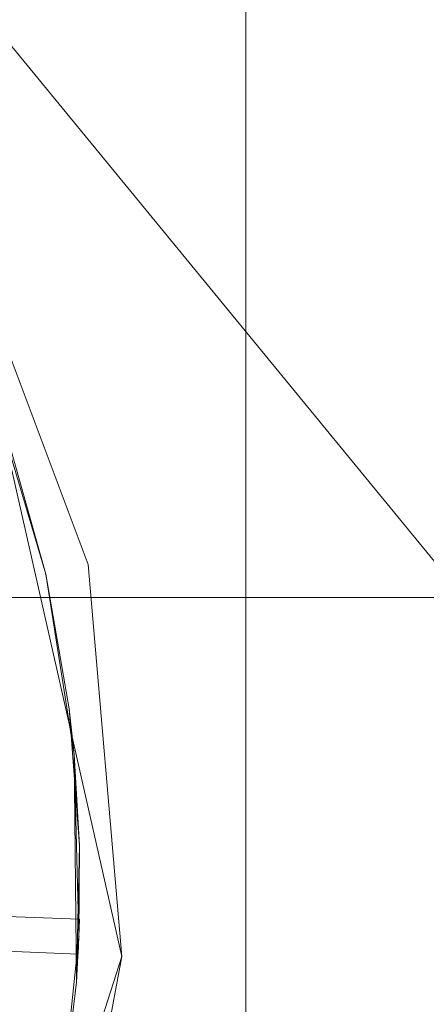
# Model space of a CAD drawing. Header units: millimetres. Extents: x 641988563 to 642234695, y 6457251462 to 6457368821.
# Tile 168 of 223: x 642048141 to 642048188, y 6457331006 to 6457331119. Entities that reach past the tile are written whole.
import ezdxf

# ---------------------------------------------------------------- set-up
doc = ezdxf.new("R2010")
doc.units = ezdxf.units.MM
doc.header["$MEASUREMENT"] = 0
doc.set_wipeout_variables(frame=1)
doc.linetypes.add('AStair_dashed', pattern=[1800, 800, -1000])
doc.linetypes.add('Wipeout_Contour', pattern=[1000, 0, -1000])
for name, color, linetype in [('_KUU_ASENDI_JOONED.AS', 7, 'Continuous'), ('_KUU_Maapind.AS', 7, 'Continuous'), ('_KUU_Piirded.AS', 7, 'Continuous'), ('_KUU_prügikastid.AS', 7, 'Continuous'), ('_KUU_Sisev_lagi.SA', 7, 'Continuous'), ('_KUU_TEEKATE.AS', 7, 'Continuous')]:
    doc.layers.add(name, color=color, linetype=linetype)

# ---------------------------------------------------------------- blocks, each defined once
blk = doc.blocks.new('___SOLID3D___44_BLOCK_[47]_1', base_point=(642047988.27, 6457331020.09))
at = {"layer": '_KUU_prügikastid.AS', "color": 8, "linetype": 'Continuous', "lineweight": 13, "true_color": 0x6e6e6e}
for p, q in [((642048133.34, 6457331098.71), (642048149.21, 6457331056.45)), ((642048149.21, 6457331056.45), (642048133.34, 6457331098.71)), ((642048153.05, 6457331011.48), (642048133.34, 6457331098.71)), ((642048133.34, 6457331098.71), (642048153.05, 6457331011.48)), ((642048149.21, 6457331056.45), (642048133.34, 6457331098.71)), ((642048149.21, 6457331056.45), (642048133.34, 6457331098.71)), ((642048133.34, 6457331098.71), (642048149.21, 6457331056.45)), ((642048149.21, 6457331056.45), (642048133.34, 6457331098.71)), ((642048149.21, 6457331056.45), (642048153.05, 6457331011.48)), ((642048153.05, 6457331011.48), (642048149.21, 6457331056.45)), ((642048153.05, 6457331011.48), (642048149.21, 6457331056.45)), ((642048149.21, 6457331056.45), (642048153.05, 6457331011.48)), ((642048149.21, 6457331056.45), (642048153.05, 6457331011.48)), ((642048149.21, 6457331056.45), (642048153.05, 6457331011.48)), ((642048153.05, 6457331011.48), (642048127.78, 6457330932)), ((642048127.78, 6457330932), (642048153.05, 6457331011.48)), ((642048153.05, 6457331011.48), (642048127.78, 6457330932)), ((642048153.05, 6457331011.48), (642048145.07, 6457330968.71)), ((642048145.07, 6457330968.71), (642048153.05, 6457331011.48)), ((642048145.07, 6457330968.71), (642048153.05, 6457331011.48)), ((642048145.07, 6457330968.71), (642048153.05, 6457331011.48)), ((642048153.05, 6457331011.48), (642048145.07, 6457330968.71)), ((642048145.07, 6457330968.71), (642048153.05, 6457331011.48))]:
    blk.add_line(p, q, dxfattribs=at)
blk.add_point((642048153.05, 6457331011.48), dxfattribs=at)
blk.add_point((642048153.05, 6457331011.48), dxfattribs=at)
blk.add_point((642048153.05, 6457331011.48), dxfattribs=at)
blk.add_point((642048153.05, 6457331011.48), dxfattribs=at)
blk = doc.blocks.new('___SOLID3D___45_BLOCK_[48]_1', base_point=(642047988.27, 6457331020.09))
at = {"layer": '_KUU_prügikastid.AS', "color": 8, "linetype": 'Continuous', "lineweight": 13, "true_color": 0x6e6e6e}
for p, q in [((642048149.21, 6457331056.45), (642048133.34, 6457331098.71)), ((642048133.34, 6457331098.71), (642048149.21, 6457331056.45)), ((642048133.34, 6457331098.71), (642048149.21, 6457331056.45)), ((642048149.21, 6457331056.45), (642048133.34, 6457331098.71)), ((642048153.05, 6457331011.48), (642048133.34, 6457331098.71)), ((642048133.34, 6457331098.71), (642048153.05, 6457331011.48)), ((642048153.05, 6457331011.48), (642048133.34, 6457331098.71)), ((642048133.34, 6457331098.71), (642048153.05, 6457331011.48)), ((642048149.21, 6457331056.45), (642048133.34, 6457331098.71)), ((642048149.21, 6457331056.45), (642048133.34, 6457331098.71)), ((642048153.05, 6457331011.48), (642048149.21, 6457331056.45)), ((642048149.21, 6457331056.45), (642048153.05, 6457331011.48)), ((642048149.21, 6457331056.45), (642048153.05, 6457331011.48)), ((642048149.21, 6457331056.45), (642048153.05, 6457331011.48)), ((642048153.05, 6457331011.48), (642048149.21, 6457331056.45)), ((642048149.21, 6457331056.45), (642048153.05, 6457331011.48)), ((642048127.78, 6457330932), (642048153.05, 6457331011.48)), ((642048127.78, 6457330932), (642048153.05, 6457331011.48)), ((642048153.05, 6457331011.48), (642048127.78, 6457330932)), ((642048145.07, 6457330968.71), (642048153.05, 6457331011.48)), ((642048153.05, 6457331011.48), (642048145.07, 6457330968.71)), ((642048153.05, 6457331011.48), (642048145.07, 6457330968.71)), ((642048145.07, 6457330968.71), (642048153.05, 6457331011.48)), ((642048145.07, 6457330968.71), (642048153.05, 6457331011.48)), ((642048145.07, 6457330968.71), (642048153.05, 6457331011.48))]:
    blk.add_line(p, q, dxfattribs=at)
blk.add_point((642048153.05, 6457331011.48), dxfattribs=at)
blk.add_point((642048153.05, 6457331011.48), dxfattribs=at)
blk.add_point((642048153.05, 6457331011.48), dxfattribs=at)
blk.add_point((642048153.05, 6457331011.48), dxfattribs=at)
blk = doc.blocks.new('___SURFACE___46_BLOCK_[49]_1', base_point=(642047988.27, 6457331020.09))
at = {"layer": '_KUU_prügikastid.AS', "color": 8, "linetype": 'Continuous', "lineweight": 13, "true_color": 0x6e6e6e}
for p, q in [((642048144.34, 6457331055.35), (642048138.4, 6457331075.42)), ((642048138.4, 6457331075.42), (642048144.34, 6457331055.35)), ((642048138.4, 6457331075.42), (642048144.34, 6457331055.35)), ((642048144.34, 6457331055.35), (642048140.13, 6457331070.48)), ((642048140.13, 6457331070.48), (642048144.34, 6457331055.35)), ((642048144.34, 6457331055.35), (642048147.6, 6457331034.68)), ((642048147.04, 6457331039.89), (642048144.34, 6457331055.35)), ((642048147.04, 6457331039.89), (642048144.34, 6457331055.35)), ((642048147.6, 6457331034.68), (642048144.34, 6457331055.35)), ((642048144.34, 6457331055.35), (642048147.6, 6457331034.68)), ((642048147.6, 6457331034.68), (642048144.34, 6457331055.35)), ((642048144.34, 6457331055.35), (642048147.04, 6457331039.89)), ((642048144.34, 6457331055.35), (642048147.04, 6457331039.89)), ((642048148.22, 6457331024.23), (642048147.04, 6457331039.89)), ((642048147.04, 6457331039.89), (642048147.6, 6457331034.68)), ((642048147.6, 6457331034.68), (642048147.04, 6457331039.89)), ((642048147.04, 6457331039.89), (642048148.22, 6457331024.23)), ((642048147.6, 6457331034.68), (642048148.14, 6457331013.76)), ((642048148.22, 6457331024.23), (642048147.6, 6457331034.68)), ((642048148.14, 6457331013.76), (642048147.6, 6457331034.68)), ((642048147.6, 6457331034.68), (642048148.14, 6457331013.76)), ((642048148.22, 6457331024.23), (642048147.6, 6457331034.68)), ((642048148.14, 6457331013.76), (642048147.6, 6457331034.68)), ((642048147.6, 6457331034.68), (642048147.85, 6457331008.53)), ((642048147.85, 6457331008.53), (642048148.22, 6457331024.23)), ((642048148.22, 6457331024.23), (642048147.85, 6457331008.53)), ((642048148.22, 6457331024.23), (642048148.14, 6457331013.76)), ((642048145.95, 6457330992.94), (642048148.14, 6457331013.76)), ((642048148.14, 6457331013.76), (642048145.95, 6457330992.94)), ((642048148.14, 6457331013.76), (642048145.95, 6457330992.94)), ((642048147.85, 6457331008.53), (642048148.14, 6457331013.76)), ((642048148.14, 6457331013.76), (642048147.85, 6457331008.53)), ((642048145.95, 6457330992.94), (642048147.85, 6457331008.53)), ((642048147.85, 6457331008.53), (642048145.95, 6457330992.94))]:
    blk.add_line(p, q, dxfattribs=at)
for p in [(642048144.34, 6457331055.35), (642048144.34, 6457331055.35), (642048144.34, 6457331055.35), (642048144.34, 6457331055.35), (642048144.34, 6457331055.35), (642048147.6, 6457331034.68), (642048148.14, 6457331013.76), (642048148.14, 6457331013.76)]:
    blk.add_point(p, dxfattribs=at)
blk = doc.blocks.new('___SOLID3D___1EC78_BLOCK_[52]_1', base_point=(642048088.18, 6457331016.13))
at = {"layer": '_KUU_prügikastid.AS', "color": 9, "linetype": 'Continuous', "lineweight": 13}
for p, q in [((642048028.32, 6457331020.51), (642048028.16, 6457331016.51)), ((642048028.16, 6457331016.51), (642048028.32, 6457331020.51)), ((642048028.16, 6457331016.51), (642048028.32, 6457331020.51)), ((642048028.32, 6457331020.51), (642048028.16, 6457331016.51)), ((642048148.2, 6457331015.76), (642048028.32, 6457331020.51)), ((642048028.32, 6457331020.51), (642048148.2, 6457331015.76)), ((642048028.32, 6457331020.51), (642048148.2, 6457331015.76)), ((642048148.2, 6457331015.76), (642048028.32, 6457331020.51)), ((642048028.16, 6457331016.51), (642048148.05, 6457331011.76)), ((642048148.05, 6457331011.76), (642048028.16, 6457331016.51)), ((642048148.05, 6457331011.76), (642048028.16, 6457331016.51)), ((642048028.16, 6457331016.51), (642048148.05, 6457331011.76)), ((642048148.05, 6457331011.76), (642048148.2, 6457331015.76)), ((642048148.2, 6457331015.76), (642048148.05, 6457331011.76)), ((642048148.2, 6457331015.76), (642048148.05, 6457331011.76)), ((642048148.05, 6457331011.76), (642048148.2, 6457331015.76))]:
    blk.add_line(p, q, dxfattribs=at)
for p in [(642048028.32, 6457331020.51), (642048028.32, 6457331020.51), (642048028.16, 6457331016.51), (642048028.16, 6457331016.51), (642048148.2, 6457331015.76), (642048148.2, 6457331015.76), (642048148.05, 6457331011.76), (642048148.05, 6457331011.76)]:
    blk.add_point(p, dxfattribs=at)

msp = doc.modelspace()

# ---------------------------------------------------------------- hatches: boundary and pattern name
at = {"layer": '_KUU_Maapind.AS', "linetype": 'Continuous', "lineweight": 13, "true_color": 0xaaaaaa}
h = msp.add_hatch(dxfattribs=at)
h.set_pattern_fill('CUT_STONE_0001', color=253, style=0, pattern_type=2)
h.set_pattern_definition([(45, (642058367.07, 6457302852.51), (-95.45942, 95.45942), [0, -90, 0, -135]), (110, (642058667.07, 6457302852.51), (126.8585, 46.17272), [0, -66, 0, -114])])
h.paths.add_polyline_path([(642043876.667, 6457362983.97), (642100556.093, 6457327194.457), (642100611.554, 6457327159.436), (642101699.004, 6457328923.986), (642046565.692, 6457362857.759), (642045569.964, 6457363135.376), (642045552.834, 6457363108.248, 0.0045464), (642045499.473, 6457363155.03), (642044210.954, 6457363514.279), (642043876.635, 6457362983.991)])
at = {"layer": '_KUU_Sisev_lagi.SA', "linetype": 'Continuous', "lineweight": 13, "true_color": 0xaaaaaa}
h = msp.add_hatch(dxfattribs=at)
h.set_pattern_fill('GRID_30X30_0001', color=253, style=0, pattern_type=2)
h.set_pattern_definition([(0, (642058367.07, 6457302552.5), (0, 300), []), (90, (642058367.07, 6457302552.5), (-300, 0), [])])
h.paths.add_polyline_path([(642045870.38, 6457328121.855), (642055666.625, 6457321936.139), (642057722.288, 6457325191.669), (642047926.043, 6457331377.386)])
at = {"layer": '_KUU_TEEKATE.AS', "linetype": 'Continuous', "lineweight": 13, "true_color": 0xe6e6e6}
h = msp.add_hatch(dxfattribs=at)
h.set_pattern_fill('VIIRUTUS_2_0001', color=254, style=0, pattern_type=2)
h.set_pattern_definition([(0, (642058367.07, 6457302552.51), (0, 100), [])])
h.paths.add_polyline_path([(642021510.395, 6457289561.024), (642033173.688, 6457282197.722, -0.1625479), (642029976.766, 6457280123.015), (642025396.219, 6457282969.044), (642024435.613, 6457281391.867), (642042224.305, 6457270406.231), (642043124.659, 6457271832.265), (642038798.91, 6457274531.205, -0.1659352), (642039161.825, 6457278415.241), (642047821.485, 6457272947.209), (642051339.401, 6457278518.49), (642056875.881, 6457287286.548), (642063565.105, 6457283093.37), (642078879.723, 6457307271.857), (642084525.612, 6457303706.832), (642093811.711, 6457318856.797), (642070867.588, 6457333344.848), (642056757.902, 6457342254.232), (642041359.114, 6457351977.332), (642047045.494, 6457360982.783), (642043884.52, 6457362978.741), (642038213.234, 6457353964.617, -0.4096667), (642037125.822, 6457359506.996), (642037075.383, 6457359532.715), (642028982.395, 6457346919.343, -0.4323068), (642034632.853, 6457347946.435), (642053020.726, 6457336335.72), (642067071.283, 6457327463.73), (642077951.494, 6457320593.422), (642060667.015, 6457293220.19), (642034327.007, 6457309852.528)])

# ---------------------------------------------------------------- next in the draw order: wipeouts: each hides what was drawn before it
at = {"color": 254, "linetype": 'Wipeout_Contour', "lineweight": 0, "ltscale": 25956755855.80904}
msp.add_wipeout([(642100906.907, 6457328155.612), (642044410, 6457363830), (642044303.218, 6457363660.892), (642100800.126, 6457327986.503)], dxfattribs=at).dxf.layer = '_KUU_Piirded.AS'

# ---------------------------------------------------------------- next in the draw order: linework, layer by layer
at = {"layer": '_KUU_ASENDI_JOONED.AS', "color": 252, "linetype": 'AStair_dashed', "lineweight": 13, "true_color": 0x8c8c8c}
msp.add_line((642047926.044, 6457331377.386), (642055666.624, 6457321936.139), dxfattribs=at)

# ---------------------------------------------------------------- next in the draw order: block references
at = {"layer": '_KUU_prügikastid.AS', "color": 8, "linetype": 'Continuous', "lineweight": 13, "true_color": 0x6e6e6e}
for name in ['___SOLID3D___44_BLOCK_[47]_1', '___SOLID3D___45_BLOCK_[48]_1', '___SURFACE___46_BLOCK_[49]_1']:
    msp.add_blockref(name, (642047988.27, 6457331020.094), dxfattribs=at)
at = {"layer": '_KUU_prügikastid.AS', "color": 9, "linetype": 'Continuous', "lineweight": 13}
msp.add_blockref('___SOLID3D___1EC78_BLOCK_[52]_1', (642048088.182, 6457331016.134), dxfattribs=at)

# ---------------------------------------------------------------- next in the draw order: wipeouts: each hides what was drawn before it
at = {"color": 254, "linetype": 'Wipeout_Contour', "lineweight": 0, "ltscale": 32445959423.46259}
msp.add_wipeout([(642044432.672, 6457363679.509), (642044433.453, 6457363676.058), (642100985.38, 6457327967.222), (642100988.049, 6457327971.45), (642044434.005, 6457363681.623)], dxfattribs=at).dxf.layer = '_KUU_Piirded.AS'

doc.saveas('drawing.dxf')
